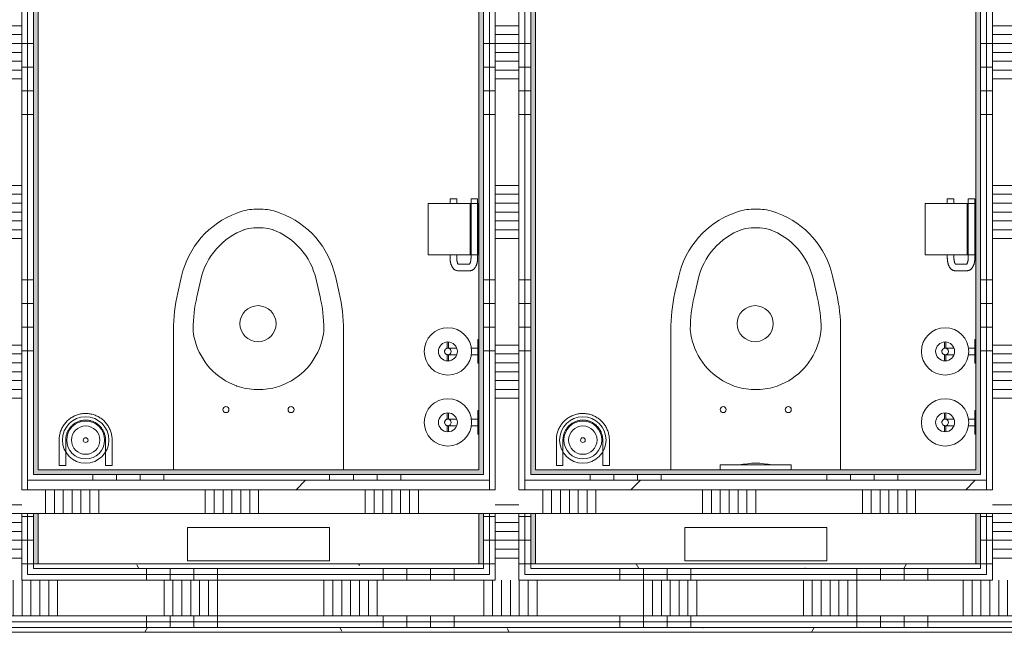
# Model space of a CAD drawing. Extents: x 3176 to 58266, y 1852 to 38199.
# Tile 162 of 256: x 33493 to 35572, y 32361 to 33656. Entities that reach past the tile are written whole.
import ezdxf

# ---------------------------------------------------------------- set-up
doc = ezdxf.new("R2010")
doc.units = 0
doc.header["$LTSCALE"] = 50
doc.layers.get('0').update_dxf_attribs({"linetype": 'CONTINUOUS'})
for name, color, linetype, lineweight in [('Onderlegger 1e verdieping$0$A-WALL-PATT', 8, 'CONTINUOUS', 50), ('Onderlegger 1e verdieping$0$I-WALL', 8, 'CONTINUOUS', 25), ('Onderlegger 1e verdieping$0$P-SANR-FIXT', 8, 'CONTINUOUS', 18)]:
    doc.layers.add(name, color=color, linetype=linetype, lineweight=lineweight)
pattern_1 = [(0, (0, 0), (406.4, 101.6), [33.528, -271.272, 33.528, -271.272, -1625.6]), (0, (0, 0), (406.4, 101.6), [-609.6, 33.528, -576.072, 33.528, -271.272, -711.2]), (0, (0, 0), (406.4, 101.6), [-1524, 33.528, -169.672, 33.528, -474.472]), (120, (152.4, 50.8), (-291.18818, 301.15272), [33.528, -271.272, 33.528, -271.272, -1625.6]), (120, (152.4, 50.8), (-291.18818, 301.15272), [-609.6, 33.528, -576.072, 33.528, -271.272, -711.2]), (120, (152.4, 50.8), (-291.18818, 301.15272), [-1524, 33.528, -169.672, 33.528, -474.472]), (240, (203.2, 254), (-115.21182, -402.75272), [33.528, -271.272, 33.528, -271.272, -1625.6]), (240, (203.2, 254), (-115.21182, -402.75272), [-609.6, 33.528, -576.072, 33.528, -271.272, -711.2]), (240, (203.2, 254), (-115.21182, -402.75272), [-1524, 33.528, -169.672, 33.528, -474.472])]
pattern_2 = [(270, (36409.9, 32505.7), (500, -4e-12), []), (270, (36359.9, 32505.7), (500, -4e-12), []), (270, (36309.9, 32505.7), (500, -4e-12), []), (270, (36259.9, 32505.7), (500, -4e-12), [])]
pattern_3 = [(3e-13, (33411.9, 33105.1), (-2e-12, 500), []), (3e-13, (33411.9, 33055.1), (-2e-12, 500), []), (3e-13, (33411.9, 33005.1), (-2e-12, 500), []), (3e-13, (33411.9, 32955.1), (-2e-12, 500), [])]
pattern_4 = [(360, (34461.9, 33105.1), (7e-13, 500), []), (360, (34461.9, 33055.1), (7e-13, 500), []), (360, (34461.9, 33005.1), (7e-13, 500), []), (360, (34461.9, 32955.1), (7e-13, 500), [])]
pattern_5 = [(360, (35511.9, 33105.1), (7e-13, 500), []), (360, (35511.9, 33055.1), (7e-13, 500), []), (360, (35511.9, 33005.1), (7e-13, 500), []), (360, (35511.9, 32955.1), (7e-13, 500), [])]
pattern_6 = [(45, (0, 0), (-353.5534, 353.5534), [])]

# ---------------------------------------------------------------- blocks, each defined once
blk = doc.blocks.new('Onderlegger 1e verdieping$0$74_3B_toilet - eenvoudig - 74_3B_toilet - eenvoudig-4325789-Plotview 1e Verdieping - schaal 1 op 100')
at = {"layer": 'Onderlegger 1e verdieping$0$P-SANR-FIXT'}
for p, q in [((-232.3, 590.5), (-237.2, 588.7)), ((-186.2, 596.9), (-196.8, 596.9)), ((-145.8, 588.7), (-150.7, 590.5)), ((-223.2, 553.2), (-220.4, 554.3)), ((-181.9, 557.2), (-201.1, 557.2)), ((-159.8, 553.2), (-162.6, 554.3)), ((-353.9, 455.6), (-362, 420.1)), ((-313.2, 448.4), (-321.6, 411.6)), ((-69.8, 448.4), (-61.4, 411.6)), ((-21.1, 420.1), (-29.2, 455.6)), ((-370.9, 340.9), (-370.9, 46.3)), ((-12.1, 46.3), (-12.1, 340.9)), ((-326.5, 322.7), (-325.4, 318.8)), ((-56.5, 322.7), (-57.6, 318.8)), ((-238.2, 223.6), (-236.9, 223.1)), ((-187.3, 215.9), (-195.7, 215.9)), ((-144.9, 223.6), (-146.2, 223.1)), ((-41.5, -76.2), (-341.5, -76.2)), ((-341.5, -76.2), (-341.5, -146.2)), ((-41.5, -146.2), (-41.5, -76.2)), ((-341.5, -146.2), (-41.5, -146.2))]:
    blk.add_line(p, q, dxfattribs=at)
for centre, radius in [((-192.5, 354.9), 38.1), ((-260.2, 173.2), 6.35), ((-122.8, 173.2), 6.35)]:
    blk.add_circle(centre, radius, dxfattribs=at)
for centre, radius, start, end in [((-172.2, 414), 186.4, 110.4134, 167.1278), ((-196.8, 495.3), 101.6, 90, 110.4134), ((-186.2, 495.3), 101.6, 69.5866, 90), ((-210.8, 414), 186.4, 12.8722, 69.5866), ((-168.7, 415.3), 148.3, 110.4134, 167.1278), ((-201.1, 493.7), 63.5, 90, 110.4134), ((-181.9, 493.7), 63.5, 69.5866, 90), ((-214.3, 415.3), 148.3, 12.8722, 69.5866), ((-15.3, 340.9), 355.6, 167.1278, 180), ((-367.7, 340.9), 355.6, 0, 12.8722), ((-12.1, 340.9), 317.5, 167.1278, 179.5378), ((-370.9, 340.9), 317.5, 0.4622, 12.8722), ((-235.5, 347.1), 94.2, 182.2156, 195), ((-147.5, 347.1), 94.2, 345, 357.7844), ((-190.5, 354.9), 139.7, 195, 250.0403), ((-192.5, 354.9), 139.7, 289.9597, 345), ((-195.7, 336.5), 120.6, 250.0403, 270), ((-187.3, 336.5), 120.6, 270, 289.9597)]:
    blk.add_arc(centre, radius, start, end, dxfattribs=at)
blk = doc.blocks.new('Onderlegger 1e verdieping$0$74_KA_Grohe toiletdrukknop - Type 1-4357735-Plotview 1e Verdieping - schaal 1 op 100')
at = {"layer": 'Onderlegger 1e verdieping$0$P-SANR-FIXT'}
for p, q in [((50, 56.2), (200, 56.2)), ((50, 46.3), (50, 56.2)), ((200, 56.2), (200, 46.3))]:
    blk.add_line(p, q, dxfattribs=at)
at = {"layer": 'Onderlegger 1e verdieping$0$P-SANR-FIXT', "flags": 128}
for points in [[(90, 56.2), (98.7, 57.8), (107.4, 59), (116.2, 59.8), (125, 60.3)], [(125, 60.3), (133.8, 59.8), (142.6, 58.9), (151.3, 57.8), (160, 56.2)]]:
    blk.add_lwpolyline(points, dxfattribs=at)
blk = doc.blocks.new('Onderlegger 1e verdieping$0$74_KA_D-Line reserve toiletrolhouder - Type 1-7879157-Plotview 1e Verdieping - schaal 1 op 100')
at = {"layer": 'Onderlegger 1e verdieping$0$P-SANR-FIXT'}
for p, q in [((118.6, 126.5), (105.2, 126.5)), ((144.8, 126.5), (131.3, 126.5)), ((105.2, 123.5), (118.6, 123.5)), ((118, 111), (118, 106.4)), ((131.7, 123.5), (144.8, 123.5)), ((132, 106.4), (132, 111)), ((118, 75.9), (118, 62)), ((132, 62), (132, 75.9)), ((100, 62), (100, 60)), ((103.3, 62), (100, 62)), ((100, 62), (150, 62)), ((150, 62), (146.7, 62)), ((150, 60), (150, 62))]:
    blk.add_line(p, q, dxfattribs=at)
at = {"layer": 'Onderlegger 1e verdieping$0$P-SANR-FIXT', "flags": 128}
for points in [[(118, 124.9), (118, 125), (118, 125)], [(118.1, 125.8), (118.1, 126.1), (118.1, 126.4), (118.2, 126.7), (118.3, 126.9), (118.4, 127.2), (118.4, 127.5), (118.6, 127.7), (118.7, 128), (118.8, 128.2), (118.9, 128.5), (119.1, 128.7), (119.2, 129), (119.4, 129.2), (119.6, 129.4)], [(123.3, 131.8), (123.5, 131.8), (123.8, 131.9), (124.1, 131.9), (124.4, 132), (124.6, 132), (124.9, 132), (125.2, 132), (125.5, 132), (125.8, 132), (126, 131.9), (126.3, 131.9), (126.6, 131.8), (126.9, 131.7), (127.1, 131.7), (127.4, 131.6), (127.7, 131.5), (127.9, 131.4)], [(131.4, 127.9), (131.5, 127.6), (131.6, 127.3), (131.7, 127.1), (131.8, 126.8), (131.8, 126.5), (131.9, 126.3), (131.9, 126), (132, 125.7), (132, 125.4), (132, 125.2), (132, 125)], [(132, 125), (132, 125), (132, 125), (132, 124.9), (132, 124.8), (132, 124.7), (132, 124.6), (132, 124.5), (132, 124.3), (132, 124.1), (132, 123.9), (132, 123.7), (132, 123.4), (132, 123.1), (132, 122.9), (132, 122.6), (132, 122.2), (132, 121.9), (132, 121.5), (132, 121.1), (132, 120.8), (132, 120.3), (132, 119.9), (132, 119.5), (132, 119), (132, 118.6), (132, 118.1), (132, 117.6), (132, 117.1), (132, 116.6), (132, 116.1), (132, 115.5), (132, 115), (132, 114.5), (132, 113.9), (132, 113.4), (132, 112.8), (132, 112.3), (132, 111.7), (132, 111.2), (132, 111)], [(118, 111), (118, 111.6), (118, 112.1), (118, 112.7), (118, 113.2), (118, 113.8), (118, 114.3), (118, 114.9), (118, 115.4), (118, 115.9), (118, 116.5), (118, 117), (118, 117.5), (118, 118), (118, 118.4), (118, 118.9), (118, 119.4), (118, 119.8), (118, 120.2), (118, 120.6), (118, 121), (118, 121.4), (118, 121.8), (118, 122.1), (118, 122.5), (118, 122.8), (118, 123.1), (118, 123.3), (118, 123.6), (118, 123.8), (118, 124), (118, 124.2), (118, 124.4)]]:
    blk.add_lwpolyline(points, dxfattribs=at)
at = {"layer": 'Onderlegger 1e verdieping$0$P-SANR-FIXT'}
for radius, start, end in [(50, 360, 180), (50, 180, 360), (20, 0, 180), (20, 180, 360), (7, 0, 180), (7, 180, 360)]:
    blk.add_arc((125, 125), radius, start, end, dxfattribs=at)
blk = doc.blocks.new('Onderlegger 1e verdieping$0$74_KA_D-Line reserve toiletrolhouder - Type 1-V155-Plotview 1e Verdieping - schaal 1 op 100')
at = {"layer": 'Onderlegger 1e verdieping$0$P-SANR-FIXT'}
for p, q in [((118.6, 126.5), (105.2, 126.5)), ((144.8, 126.5), (131.3, 126.5)), ((105.2, 123.5), (118.6, 123.5)), ((118, 111), (118, 106.4)), ((131.7, 123.5), (144.8, 123.5)), ((132, 106.4), (132, 111)), ((118, 75.9), (118, 62)), ((132, 62), (132, 75.9)), ((100, 62), (100, 60)), ((103.3, 62), (100, 62)), ((100, 62), (150, 62)), ((150, 62), (146.7, 62)), ((150, 60), (150, 62))]:
    blk.add_line(p, q, dxfattribs=at)
at = {"layer": 'Onderlegger 1e verdieping$0$P-SANR-FIXT', "flags": 128}
for points in [[(118, 124.9), (118, 125), (118, 125)], [(118.1, 125.8), (118.1, 126.1), (118.1, 126.4), (118.2, 126.7), (118.3, 126.9), (118.4, 127.2), (118.4, 127.5), (118.6, 127.7), (118.7, 128), (118.8, 128.2), (118.9, 128.5), (119.1, 128.7), (119.2, 129), (119.4, 129.2), (119.6, 129.4)], [(123.3, 131.8), (123.5, 131.8), (123.8, 131.9), (124.1, 131.9), (124.4, 132), (124.6, 132), (124.9, 132), (125.2, 132), (125.5, 132), (125.8, 132), (126, 131.9), (126.3, 131.9), (126.6, 131.8), (126.9, 131.7), (127.1, 131.7), (127.4, 131.6), (127.7, 131.5), (127.7, 131.4)], [(131.4, 127.9), (131.5, 127.6), (131.6, 127.3), (131.7, 127.1), (131.8, 126.8), (131.8, 126.5), (131.9, 126.3), (131.9, 126), (132, 125.7), (132, 125.4), (132, 125.2), (132, 125)], [(132, 125), (132, 125), (132, 125), (132, 124.9), (132, 124.8), (132, 124.7), (132, 124.6), (132, 124.5), (132, 124.3), (132, 124.1), (132, 123.9), (132, 123.7), (132, 123.4), (132, 123.1), (132, 122.9), (132, 122.6), (132, 122.2), (132, 121.9), (132, 121.5), (132, 121.1), (132, 120.8), (132, 120.3), (132, 119.9), (132, 119.5), (132, 119), (132, 118.6), (132, 118.1), (132, 117.6), (132, 117.1), (132, 116.6), (132, 116.1), (132, 115.5), (132, 115), (132, 114.5), (132, 113.9), (132, 113.4), (132, 112.8), (132, 112.3), (132, 111.7), (132, 111.2), (132, 111)], [(118, 111), (118, 111.6), (118, 112.1), (118, 112.7), (118, 113.2), (118, 113.8), (118, 114.3), (118, 114.9), (118, 115.4), (118, 115.9), (118, 116.5), (118, 117), (118, 117.5), (118, 118), (118, 118.4), (118, 118.9), (118, 119.4), (118, 119.8), (118, 120.2), (118, 120.6), (118, 121), (118, 121.4), (118, 121.8), (118, 122.1), (118, 122.5), (118, 122.8), (118, 123.1), (118, 123.3), (118, 123.6), (118, 123.8), (118, 124), (118, 124.2), (118, 124.4)]]:
    blk.add_lwpolyline(points, dxfattribs=at)
at = {"layer": 'Onderlegger 1e verdieping$0$P-SANR-FIXT'}
for radius, start, end in [(50, 360, 180), (50, 180, 360), (20, 0, 180), (20, 180, 360), (7, 0, 180), (7, 180, 360)]:
    blk.add_arc((125, 125), radius, start, end, dxfattribs=at)
blk = doc.blocks.new('Onderlegger 1e verdieping$0$74_KA_D-Line toiletrolhouder - Type 1-7871651-Plotview 1e Verdieping - schaal 1 op 100')
at = {"layer": 'Onderlegger 1e verdieping$0$P-SANR-FIXT'}
for p, q in [((187.5, 167), (79.2, 167)), ((79.2, 78), (79.2, 167)), ((187.5, 167), (187.5, 78)), ((45.5, 104), (45.5, 78.6)), ((59.5, 78.6), (59.5, 104)), ((79.2, 120.4), (72.5, 120.4)), ((72.5, 106.4), (79.2, 106.4)), ((197.5, 120.4), (187.5, 120.4)), ((187.5, 106.4), (197.5, 106.4)), ((197.5, 120.4), (197.5, 119.5)), ((197.5, 119.5), (197.5, 106.4)), ((197.5, 76.2), (72.5, 76.2)), ((187.5, 78.2), (79.2, 78.2)), ((79.2, 60.2), (79.2, 78.2)), ((187.5, 78.2), (187.5, 60.2)), ((197.5, 76.2), (197.5, 75.4)), ((197.5, 75.4), (197.5, 62.2)), ((72.5, 62.2), (197.5, 62.2)), ((79.2, 60.2), (187.5, 60.2))]:
    blk.add_line(p, q, dxfattribs=at)
at = {"layer": 'Onderlegger 1e verdieping$0$P-SANR-FIXT', "flags": 128}
for points in [[(45.5, 104), (45.5, 104.9), (45.7, 105.9), (45.9, 106.8), (46.1, 107.7), (46.5, 108.6), (46.9, 109.4), (47.3, 110.2), (47.8, 111), (48.3, 111.7), (48.9, 112.3), (49.5, 112.9), (50.1, 113.5), (50.7, 114.1), (51.4, 114.6), (52, 115), (52.7, 115.5), (53.4, 115.9), (54.2, 116.3), (54.9, 116.7), (55.7, 117.1), (56.4, 117.4), (57.2, 117.7), (58, 118), (58.8, 118.3), (59.7, 118.6), (60.5, 118.8), (61.4, 119), (62.2, 119.3), (63.1, 119.4), (64, 119.6), (64.9, 119.8), (65.8, 119.9), (66.7, 120), (67.6, 120.1), (68.5, 120.2), (69.5, 120.3), (70.4, 120.3), (71.3, 120.4), (72.2, 120.4), (72.5, 120.4)], [(59.2, 102.9), (59.2, 102.9), (59.3, 103), (59.4, 103), (59.5, 103.1), (59.6, 103.2), (59.8, 103.4), (60, 103.5), (60.2, 103.7), (60.5, 103.8), (60.8, 104), (61.1, 104.2), (61.5, 104.4), (61.9, 104.5), (62.3, 104.7), (62.8, 104.9), (63.3, 105), (63.8, 105.2), (64.3, 105.3), (64.8, 105.5), (65.4, 105.6), (66, 105.7), (66.6, 105.9), (67.2, 106), (67.8, 106.1), (68.5, 106.1), (69.1, 106.2), (69.7, 106.3), (70.4, 106.3), (71.1, 106.3), (71.7, 106.4), (72.4, 106.4), (72.5, 106.4)], [(45.5, 78.6), (45.5, 77.6), (45.7, 76.7), (45.9, 75.8), (46.1, 74.8), (46.5, 74), (46.9, 73.1), (47.3, 72.4), (47.8, 71.6), (48.3, 70.9), (48.9, 70.3), (49.5, 69.7), (50.1, 69.1), (50.7, 68.5), (51.4, 68), (52, 67.5), (52.7, 67.1), (53.4, 66.7), (54.2, 66.3), (54.9, 65.9), (55.7, 65.5), (56.4, 65.2), (57.2, 64.9), (58, 64.6), (58.8, 64.3), (59.7, 64), (60.5, 63.8), (61.4, 63.5), (62.2, 63.3), (63.1, 63.1), (64, 63), (64.9, 62.8), (65.8, 62.7), (66.7, 62.6), (67.6, 62.5), (68.5, 62.4), (69.5, 62.3), (70.4, 62.3), (71.3, 62.2), (72.2, 62.2), (72.5, 62.2)], [(59.2, 79.7), (59.2, 79.7), (59.3, 79.6), (59.4, 79.6), (59.5, 79.5), (59.6, 79.3), (59.8, 79.2), (60, 79.1), (60.2, 78.9), (60.5, 78.7), (60.8, 78.6), (61.1, 78.4), (61.5, 78.2), (61.9, 78.1), (62.3, 77.9), (62.8, 77.7), (63.3, 77.6), (63.8, 77.4), (64.3, 77.2), (64.8, 77.1), (65.4, 77), (66, 76.8), (66.6, 76.7), (67.2, 76.6), (67.8, 76.5), (68.5, 76.5), (69.1, 76.4), (69.7, 76.3), (70.4, 76.3), (71.1, 76.3), (71.7, 76.2), (72.4, 76.2), (72.5, 76.2)]]:
    blk.add_lwpolyline(points, dxfattribs=at)
blk = doc.blocks.new('Onderlegger 1e verdieping$0$74_KU_D line toiletborstel - Type 1-7877824-Plotview 1e Verdieping - schaal 1 op 100')
at = {"layer": 'Onderlegger 1e verdieping$0$P-SANR-FIXT'}
for p, q in [((69, 109), (69, 55)), ((83, 55), (83, 109)), ((167, 109), (167, 55)), ((181, 55), (181, 109)), ((83, 55), (69, 55)), ((181, 55), (167, 55))]:
    blk.add_line(p, q, dxfattribs=at)
at = {"layer": 'Onderlegger 1e verdieping$0$P-SANR-FIXT', "flags": 128}
for points in [[(181, 109), (181, 111.2), (180.9, 113.5), (180.6, 115.7), (180.3, 117.9), (179.9, 120.1), (179.4, 122.3), (178.9, 124.5), (178.2, 126.6), (177.5, 128.7), (176.6, 130.8), (175.7, 132.9), (174.7, 134.9), (173.6, 136.8), (172.5, 138.8), (171.3, 140.6), (170, 142.5), (168.6, 144.2), (167.1, 146), (165.6, 147.6), (164, 149.2), (162.4, 150.7), (160.7, 152.2), (159, 153.6), (157.1, 154.9), (155.3, 156.2), (153.4, 157.3), (151.4, 158.4), (149.4, 159.4), (147.4, 160.4), (145.3, 161.2), (143.2, 162), (141.1, 162.7), (138.9, 163.3), (136.7, 163.8), (134.5, 164.2), (132.3, 164.6), (130.1, 164.8), (127.8, 165), (125.6, 165), (123.4, 165), (121.1, 164.9), (118.9, 164.7), (116.7, 164.4), (114.5, 164), (112.3, 163.6), (110.1, 163), (107.9, 162.4), (105.8, 161.7), (103.7, 160.9), (101.7, 160), (99.7, 159), (97.7, 157.9), (95.7, 156.8), (93.9, 155.6), (92, 154.3), (90.2, 153), (88.5, 151.5), (86.8, 150), (85.2, 148.5), (83.7, 146.9), (82.2, 145.2), (80.8, 143.4), (79.4, 141.6), (78.2, 139.8), (77, 137.9), (75.9, 135.9), (74.8, 134), (73.9, 131.9), (73, 129.9), (72.2, 127.8), (71.5, 125.6), (70.9, 123.5), (70.3, 121.3), (69.9, 119.1), (69.5, 116.9), (69.2, 114.7), (69.1, 112.4), (69, 110.2), (69, 109)], [(83, 109), (83, 110.7), (83.1, 112.4), (83.3, 114), (83.5, 115.7), (83.8, 117.4), (84.2, 119), (84.6, 120.6), (85.1, 122.2), (85.6, 123.8), (86.3, 125.4), (87, 126.9), (87.7, 128.4), (88.5, 129.9), (89.4, 131.3), (90.3, 132.7), (91.3, 134.1), (92.3, 135.4), (93.4, 136.7), (94.5, 138), (95.7, 139.2), (96.9, 140.3), (98.2, 141.4), (99.5, 142.5), (100.9, 143.4), (102.3, 144.4), (103.7, 145.3), (105.2, 146.1), (106.7, 146.8), (108.2, 147.5), (109.8, 148.2), (111.3, 148.8), (112.9, 149.3), (114.6, 149.7), (116.2, 150.1), (117.9, 150.4), (119.5, 150.7), (121.2, 150.9), (122.9, 151), (124.5, 151), (126.2, 151), (127.9, 150.9), (129.6, 150.8), (131.3, 150.6), (132.9, 150.3), (134.6, 149.9), (136.2, 149.5), (137.8, 149.1), (139.4, 148.5), (141, 147.9), (142.5, 147.2), (144, 146.5), (145.5, 145.7), (146.9, 144.9), (148.4, 144), (149.7, 143), (151.1, 142), (152.4, 140.9), (153.6, 139.8), (154.8, 138.6), (156, 137.4), (157.1, 136.1), (158.2, 134.8), (159.2, 133.5), (160.1, 132.1), (161, 130.7), (161.9, 129.2), (162.6, 127.7), (163.4, 126.2), (164, 124.7), (164.6, 123.1), (165.1, 121.5), (165.6, 119.9), (166, 118.2), (166.4, 116.6), (166.6, 114.9), (166.8, 113.3), (167, 111.6), (167, 109.9), (167, 109)]]:
    blk.add_lwpolyline(points, dxfattribs=at)
at = {"layer": 'Onderlegger 1e verdieping$0$P-SANR-FIXT'}
for centre, radius, start, end in [((125, 109), 49, 0, 180), ((125, 109), 40, 0, 180), ((125, 108.8), 30, 90, 270), ((125, 108.8), 30, 270, 90), ((125, 109), 49, 180, 0), ((125, 109), 40, 180, 0), ((125, 108.8), 5, 0, 180), ((125, 108.8), 5, 180, 360)]:
    blk.add_arc(centre, radius, start, end, dxfattribs=at)
blk = doc.blocks.new('Onderlegger 1e verdieping')
at = {"layer": 'Onderlegger 1e verdieping$0$A-WALL-PATT', "lineweight": 18}
h = blk.add_hatch(dxfattribs=at)
h.set_pattern_fill('FP_188', color=256, angle=90, style=0, pattern_type=2)
h.set_pattern_definition([(3e-13, (33411.88, 33305.08), (-2e-12, 337.5), []), (3e-13, (33411.88, 33286.33), (-2e-12, 337.5), []), (3e-13, (33411.88, 33267.58), (-2e-12, 337.5), []), (3e-13, (33411.88, 33248.83), (-2e-12, 337.5), []), (3e-13, (33411.88, 33230.08), (-2e-12, 337.5), []), (3e-13, (33411.88, 33211.33), (-2e-12, 337.5), []), (3e-13, (33411.88, 33192.58), (-2e-12, 337.5), [])])
h.paths.add_polyline_path([(33496.9, 32470.7), (33496.9, 34139.5), (33446.9, 34139.5), (33446.9, 32470.7)], flags=0)
h = blk.add_hatch(dxfattribs=at)
h.set_pattern_fill('FP_187', color=256, angle=90, style=0, pattern_type=2)
h.set_pattern_definition(pattern_3)
h.paths.add_polyline_path([(33496.9, 32483.2), (33509.4, 32483.2), (33509.4, 32612), (33496.9, 32612), (33496.9, 32505.7)], flags=0)
h.paths.add_polyline_path([(33496.9, 32662), (33509.4, 32662), (33509.4, 34127), (33496.9, 34127), (33496.9, 32743.6)], flags=0)
h = blk.add_hatch(dxfattribs=at)
h.set_pattern_fill('FP_191', color=256, angle=90, style=0, pattern_type=2)
h.set_pattern_definition(pattern_4)
h.paths.add_polyline_path([(34496.9, 32483.2), (34496.9, 32612), (34484.4, 32612), (34484.4, 32483.2)], flags=0)
h.paths.add_polyline_path([(34484.4, 32662), (34496.9, 32662), (34496.9, 34127), (34484.4, 34127), (34484.4, 32682)], flags=0)
h = blk.add_hatch(dxfattribs=at)
h.set_pattern_fill('FP_192', color=256, angle=90, style=0, pattern_type=2)
h.set_pattern_definition([(360, (34461.88, 33305.08), (4e-13, 337.5), []), (360, (34461.88, 33286.33), (4e-13, 337.5), []), (360, (34461.88, 33267.58), (4e-13, 337.5), []), (360, (34461.88, 33248.83), (4e-13, 337.5), []), (360, (34461.88, 33230.08), (4e-13, 337.5), []), (360, (34461.88, 33211.33), (4e-13, 337.5), []), (360, (34461.88, 33192.58), (4e-13, 337.5), [])])
h.paths.add_polyline_path([(34546.9, 32470.7), (34546.9, 34139.5), (34496.9, 34139.5), (34496.9, 32470.7)], flags=0)
h = blk.add_hatch(dxfattribs=at)
h.set_pattern_fill('FP_191', color=256, angle=90, style=0, pattern_type=2)
h.set_pattern_definition(pattern_4)
h.paths.add_polyline_path([(34546.9, 32483.2), (34559.4, 32483.2), (34559.4, 32612), (34546.9, 32612), (34546.9, 32505.7)], flags=0)
h.paths.add_polyline_path([(34546.9, 32662), (34559.4, 32662), (34559.4, 34127), (34546.9, 34127), (34546.9, 32743.6)], flags=0)
h = blk.add_hatch(dxfattribs=at)
h.set_pattern_fill('FP_193', color=256, angle=90, style=0, pattern_type=2)
h.set_pattern_definition(pattern_5)
h.paths.add_polyline_path([(35546.9, 32483.2), (35546.9, 32612), (35534.4, 32612), (35534.4, 32483.2)], flags=0)
h.paths.add_polyline_path([(35546.9, 32662), (35546.9, 34127), (35534.4, 34127), (35534.4, 32662)], flags=0)
h = blk.add_hatch(dxfattribs=at)
h.set_pattern_fill('FP_194', color=256, angle=90, style=0, pattern_type=2)
h.set_pattern_definition([(360, (35511.88, 33305.08), (4e-13, 337.5), []), (360, (35511.88, 33286.33), (4e-13, 337.5), []), (360, (35511.88, 33267.58), (4e-13, 337.5), []), (360, (35511.88, 33248.83), (4e-13, 337.5), []), (360, (35511.88, 33230.08), (4e-13, 337.5), []), (360, (35511.88, 33211.33), (4e-13, 337.5), []), (360, (35511.88, 33192.58), (4e-13, 337.5), [])])
h.paths.add_polyline_path([(35596.9, 32470.7), (35596.9, 34139.5), (35546.9, 34139.5), (35546.9, 32470.7)], flags=0)
h = blk.add_hatch(dxfattribs=at)
h.set_pattern_fill('FP_187', color=256, angle=90, style=0, pattern_type=2)
h.set_pattern_definition(pattern_3)
h.paths.add_polyline_path([(33509.4, 32495.7), (33521.9, 32495.7), (33521.9, 32612), (33509.4, 32612), (33509.4, 32505.7)], flags=0)
h.paths.add_polyline_path([(33521.9, 32682), (33521.9, 34114.5), (33509.4, 34114.5), (33509.4, 32682)], flags=0)
at = {"layer": 'Onderlegger 1e verdieping$0$A-WALL-PATT', "lineweight": 25}
h = blk.add_hatch(color=256, dxfattribs=at)
h.paths.add_polyline_path([(33531.9, 32505.7), (33531.9, 32612), (33521.9, 32612), (33521.9, 32505.7)], flags=0)
h.paths.add_polyline_path([(33531.9, 32694.5), (33531.9, 34104.5), (33521.9, 34104.5), (33521.9, 32694.5)], flags=0)
at = {"layer": 'Onderlegger 1e verdieping$0$A-WALL-PATT', "lineweight": 5}
h = blk.add_hatch(color=256, dxfattribs=at)
h.paths.add_polyline_path([(34471.9, 32505.7), (34471.9, 32612), (34461.9, 32612), (34461.9, 32505.7)], flags=0)
h.paths.add_polyline_path([(34471.9, 32694.5), (34471.9, 34104.5), (34461.9, 34104.5), (34461.9, 32694.5)], flags=0)
at = {"layer": 'Onderlegger 1e verdieping$0$A-WALL-PATT', "lineweight": 18}
h = blk.add_hatch(dxfattribs=at)
h.set_pattern_fill('FP_191', color=256, angle=90, style=0, pattern_type=2)
h.set_pattern_definition(pattern_4)
h.paths.add_polyline_path([(34484.4, 32495.7), (34484.4, 32612), (34471.9, 32612), (34471.9, 32495.7)], flags=0)
h.paths.add_polyline_path([(34484.4, 32682), (34484.4, 34114.5), (34471.9, 34114.5), (34471.9, 32682)], flags=0)
h = blk.add_hatch(dxfattribs=at)
h.set_pattern_fill('FP_191', color=256, angle=90, style=0, pattern_type=2)
h.set_pattern_definition(pattern_4)
h.paths.add_polyline_path([(34571.9, 32495.7), (34571.9, 32612), (34559.4, 32612), (34559.4, 32495.7)], flags=0)
h.paths.add_polyline_path([(34559.4, 32682), (34571.9, 32682), (34571.9, 34114.5), (34559.4, 34114.5), (34559.4, 32743.6)], flags=0)
at = {"layer": 'Onderlegger 1e verdieping$0$A-WALL-PATT', "lineweight": 25}
h = blk.add_hatch(color=256, dxfattribs=at)
h.paths.add_polyline_path([(34571.9, 32505.7), (34581.9, 32505.7), (34581.9, 32612), (34571.9, 32612), (34571.9, 32530)], flags=0)
h.paths.add_polyline_path([(34571.9, 32694.5), (34581.9, 32694.5), (34581.9, 34104.5), (34571.9, 34104.5), (34571.9, 32743.6)], flags=0)
at = {"layer": 'Onderlegger 1e verdieping$0$A-WALL-PATT', "lineweight": 5}
h = blk.add_hatch(color=256, dxfattribs=at)
h.paths.add_polyline_path([(35521.9, 32505.7), (35521.9, 32612), (35511.9, 32612), (35511.9, 32505.7)], flags=0)
h.paths.add_polyline_path([(35511.9, 32694.5), (35521.9, 32694.5), (35521.9, 34104.5), (35511.9, 34104.5), (35511.9, 32704.5)], flags=0)
at = {"layer": 'Onderlegger 1e verdieping$0$A-WALL-PATT', "lineweight": 18}
h = blk.add_hatch(dxfattribs=at)
h.set_pattern_fill('FP_193', color=256, angle=90, style=0, pattern_type=2)
h.set_pattern_definition(pattern_5)
h.paths.add_polyline_path([(35534.4, 32495.7), (35534.4, 32612), (35521.9, 32612), (35521.9, 32495.7)], flags=0)
h.paths.add_polyline_path([(35534.4, 32682), (35534.4, 34114.5), (35521.9, 34114.5), (35521.9, 32682)], flags=0)
h = blk.add_hatch(dxfattribs=at)
h.set_pattern_fill('FP_207', color=256, angle=-270, style=0, pattern_type=2)
h.set_pattern_definition([(270, (33796.9, 32704.45), (500, 1e-12), []), (270, (33746.9, 32704.45), (500, 1e-12), []), (270, (33696.9, 32704.45), (500, 1e-12), []), (270, (33646.9, 32704.45), (500, 1e-12), [])])
h.paths.add_polyline_path([(34471.9, 32682), (34471.9, 32694.5), (33521.9, 32694.5), (33521.9, 32682), (34461.9, 32682)], flags=0)
at = {"layer": 'Onderlegger 1e verdieping$0$A-WALL-PATT', "lineweight": 25}
for points in [[(33871.1, 32694.5), (34461.9, 32694.5), (34461.9, 32704.5), (33531.9, 32704.5), (33531.9, 32694.5), (33604.5, 32694.5)], [(34937.4, 32694.5), (35511.9, 32694.5), (35511.9, 32704.5), (34581.9, 32704.5), (34581.9, 32694.5), (34670.9, 32694.5)]]:
    blk.add_hatch(color=256, dxfattribs=at).paths.add_polyline_path(points, flags=0)
at = {"layer": 'Onderlegger 1e verdieping$0$A-WALL-PATT', "lineweight": 18}
h = blk.add_hatch(dxfattribs=at)
h.set_pattern_fill('FP_203', color=256, angle=-270, style=0, pattern_type=2)
h.set_pattern_definition([(270, (34846.9, 32704.45), (500, 1e-12), []), (270, (34796.9, 32704.45), (500, 1e-12), []), (270, (34746.9, 32704.45), (500, 1e-12), []), (270, (34696.9, 32704.45), (500, 1e-12), [])])
h.paths.add_polyline_path([(35521.9, 32682), (35521.9, 32694.5), (34571.9, 32694.5), (34571.9, 32682), (35511.9, 32682)], flags=0)
h = blk.add_hatch(dxfattribs=at)
h.set_pattern_fill('FP_202', color=256, style=0, pattern_type=2)
h.set_pattern_definition(pattern_6)
h.paths.add_polyline_path([(34484.4, 32662), (34484.4, 32682), (33509.4, 32682), (33509.4, 32662), (34461.9, 32662)], flags=0)
h = blk.add_hatch(dxfattribs=at)
h.set_pattern_fill('FP_202', color=256, style=0, pattern_type=2)
h.set_pattern_definition(pattern_6)
h.paths.add_polyline_path([(35204, 32662), (35534.4, 32662), (35534.4, 32682), (34559.4, 32682), (34559.4, 32662), (34937.4, 32662)], flags=0)
h = blk.add_hatch(dxfattribs=at)
h.set_pattern_fill('FP_206', color=256, angle=-270, style=0, pattern_type=2)
h.set_pattern_definition([(270, (33996.88, 32704.45), (337.5, 9e-13), []), (270, (33978.13, 32704.45), (337.5, 9e-13), []), (270, (33959.38, 32704.45), (337.5, 9e-13), []), (270, (33940.63, 32704.45), (337.5, 9e-13), []), (270, (33921.88, 32704.45), (337.5, 9e-13), []), (270, (33903.13, 32704.45), (337.5, 9e-13), []), (270, (33884.38, 32704.45), (337.5, 9e-13), [])])
h.paths.add_polyline_path([(34471.9, 32612), (34496.9, 32612), (34496.9, 32662), (33496.9, 32662), (33496.9, 32612), (34461.9, 32612)], flags=0)
h = blk.add_hatch(dxfattribs=at)
h.set_pattern_fill('FP_201', color=256, angle=-270, style=0, pattern_type=2)
h.set_pattern_definition([(270, (35046.88, 32704.45), (337.5, 9e-13), []), (270, (35028.13, 32704.45), (337.5, 9e-13), []), (270, (35009.38, 32704.45), (337.5, 9e-13), []), (270, (34990.63, 32704.45), (337.5, 9e-13), []), (270, (34971.88, 32704.45), (337.5, 9e-13), []), (270, (34953.13, 32704.45), (337.5, 9e-13), []), (270, (34934.38, 32704.45), (337.5, 9e-13), [])])
h.paths.add_polyline_path([(35546.9, 32612), (35546.9, 32662), (34546.9, 32662), (34546.9, 32612), (35534.4, 32612)], flags=0)
h = blk.add_hatch(dxfattribs=at)
h.set_pattern_fill('FP_80', color=256, style=0, pattern_type=2)
h.set_pattern_definition(pattern_1)
h.paths.add_polyline_path([(33521.9, 32495.7), (34471.9, 32495.7), (34471.9, 32505.7), (33521.9, 32505.7)], flags=0)
h.paths.add_polyline_path([(34571.9, 32495.7), (35521.9, 32495.7), (35521.9, 32505.7), (34571.9, 32505.7)], flags=0)
h.paths.add_polyline_path([(35621.9, 32495.7), (36571.9, 32495.7), (36571.9, 32505.7), (35621.9, 32505.7)], flags=0)
h.paths.add_polyline_path([(36671.9, 32495.7), (37621.9, 32495.7), (37621.9, 32505.7), (36671.9, 32505.7)], flags=0)
h.paths.add_polyline_path([(37721.9, 32495.7), (38671.9, 32495.7), (38671.9, 32505.7), (37721.9, 32505.7)], flags=0)
h.paths.add_polyline_path([(38936.2, 32495.7), (39831.9, 32495.7), (39831.9, 32505.7), (38771.9, 32505.7), (38771.9, 32495.7)], flags=0)
h = blk.add_hatch(dxfattribs=at)
h.set_pattern_fill('FP_179', color=256, angle=90, style=0, pattern_type=2)
h.set_pattern_definition(pattern_2)
h.paths.add_polyline_path([(33604.5, 32483.2), (34484.4, 32483.2), (34484.4, 32495.7), (33509.4, 32495.7), (33509.4, 32483.2)], flags=0)
h.paths.add_polyline_path([(33421.8, 32483.2), (33434.4, 32483.2), (33434.4, 32495.7), (33421.8, 32495.7)], flags=0)
h.paths.add_polyline_path([(34559.4, 32483.2), (35534.4, 32483.2), (35534.4, 32495.7), (34559.4, 32495.7)], flags=0)
h.paths.add_polyline_path([(35609.4, 32483.2), (36584.4, 32483.2), (36584.4, 32495.7), (35609.4, 32495.7)], flags=0)
h.paths.add_polyline_path([(36659.4, 32483.2), (37634.4, 32483.2), (37634.4, 32495.7), (36659.4, 32495.7)], flags=0)
h.paths.add_polyline_path([(37709.4, 32483.2), (38684.4, 32483.2), (38684.4, 32495.7), (37709.4, 32495.7)], flags=0)
h.paths.add_polyline_path([(38936.2, 32483.2), (39831.9, 32483.2), (39831.9, 32495.7), (38759.4, 32495.7), (38759.4, 32483.2)], flags=0)
h = blk.add_hatch(dxfattribs=at)
h.set_pattern_fill('FP_179', color=256, angle=90, style=0, pattern_type=2)
h.set_pattern_definition(pattern_2)
h.paths.add_polyline_path([(33496.9, 32470.7), (34496.9, 32470.7), (34496.9, 32483.2), (33496.9, 32483.2)], flags=0)
h.paths.add_polyline_path([(33421.8, 32470.7), (33446.9, 32470.7), (33446.9, 32483.2), (33421.8, 32483.2)], flags=0)
h.paths.add_polyline_path([(34546.9, 32470.7), (35546.9, 32470.7), (35546.9, 32483.2), (34546.9, 32483.2)], flags=0)
h.paths.add_polyline_path([(35596.9, 32470.7), (36596.9, 32470.7), (36596.9, 32483.2), (35596.9, 32483.2)], flags=0)
h.paths.add_polyline_path([(36646.9, 32470.7), (37646.9, 32470.7), (37646.9, 32483.2), (36646.9, 32483.2)], flags=0)
h.paths.add_polyline_path([(37696.9, 32470.7), (38696.9, 32470.7), (38696.9, 32483.2), (37696.9, 32483.2)], flags=0)
h.paths.add_polyline_path([(38936.2, 32470.7), (39831.9, 32470.7), (39831.9, 32483.2), (38746.9, 32483.2), (38746.9, 32470.7)], flags=0)
h = blk.add_hatch(dxfattribs=at)
h.set_pattern_fill('FP_180', color=256, angle=90, style=0, pattern_type=2)
h.set_pattern_definition([(270, (36609.9, 32505.7), (337.5, -3e-12), []), (270, (36591.16, 32505.7), (337.5, -3e-12), []), (270, (36572.4, 32505.7), (337.5, -3e-12), []), (270, (36553.66, 32505.7), (337.5, -3e-12), []), (270, (36534.9, 32505.7), (337.5, -3e-12), []), (270, (36516.16, 32505.7), (337.5, -3e-12), []), (270, (36497.4, 32505.7), (337.5, -3e-12), [])])
h.paths.add_polyline_path([(33604.5, 32395.7), (39831.9, 32395.7), (39831.9, 32470.7), (33421.8, 32470.7), (33421.8, 32395.7)], flags=0)
h = blk.add_hatch(dxfattribs=at)
h.set_pattern_fill('FP_179', color=256, angle=90, style=0, pattern_type=2)
h.set_pattern_definition(pattern_2)
h.paths.add_polyline_path([(33421.8, 32383.2), (39831.9, 32383.2), (39831.9, 32395.7), (33421.8, 32395.7)], flags=0)
h = blk.add_hatch(dxfattribs=at)
h.set_pattern_fill('FP_179', color=256, angle=90, style=0, pattern_type=2)
h.set_pattern_definition(pattern_2)
h.paths.add_polyline_path([(33421.8, 32370.7), (39831.9, 32370.7), (39831.9, 32383.2), (33421.8, 32383.2)], flags=0)
h = blk.add_hatch(dxfattribs=at)
h.set_pattern_fill('FP_80', color=256, style=0, pattern_type=2)
h.set_pattern_definition(pattern_1)
h.paths.add_polyline_path([(33421.8, 32360.7), (39831.9, 32360.7), (39831.9, 32370.7), (33421.8, 32370.7)], flags=0)
at = {"layer": 'Onderlegger 1e verdieping$0$I-WALL', "lineweight": 18}
for p, q in [((33496.9, 34139.5), (33496.9, 32662)), ((33509.4, 32662), (33509.4, 34127)), ((34484.4, 34127), (34484.4, 32662)), ((34496.9, 34139.5), (34496.9, 32662)), ((34546.9, 34139.5), (34546.9, 32662)), ((34559.4, 32662), (34559.4, 34127)), ((35534.4, 34127), (35534.4, 32662)), ((35546.9, 34139.5), (35546.9, 32662)), ((33521.9, 34114.5), (33521.9, 32694.5)), ((33531.9, 32704.5), (33531.9, 34104.5)), ((34461.9, 34104.5), (34461.9, 32704.5)), ((34471.9, 34114.5), (34471.9, 32694.5)), ((34571.9, 34114.5), (34571.9, 32694.5)), ((34581.9, 32704.5), (34581.9, 34104.5)), ((35511.9, 34104.5), (35511.9, 32704.5)), ((35521.9, 34114.5), (35521.9, 32694.5)), ((33521.9, 32694.5), (34471.9, 32694.5)), ((34461.9, 32704.5), (33531.9, 32704.5)), ((34571.9, 32694.5), (35521.9, 32694.5)), ((35511.9, 32704.5), (34581.9, 32704.5)), ((33509.4, 32682), (34484.4, 32682)), ((34559.4, 32682), (35534.4, 32682)), ((33496.9, 32662), (34496.9, 32662)), ((34546.9, 32662), (35546.9, 32662)), ((33496.9, 32612), (33496.9, 32470.7)), ((33496.9, 32612), (34496.9, 32612)), ((33509.4, 32612), (33509.4, 32483.2)), ((33521.9, 32612), (33521.9, 32495.7)), ((33531.9, 32505.7), (33531.9, 32612)), ((34461.9, 32612), (34461.9, 32505.7)), ((34471.9, 32612), (34471.9, 32495.7)), ((34484.4, 32612), (34484.4, 32483.2)), ((34496.9, 32612), (34496.9, 32470.7)), ((34546.9, 32612), (34546.9, 32470.7)), ((34546.9, 32612), (35546.9, 32612)), ((34559.4, 32612), (34559.4, 32483.2)), ((34571.9, 32612), (34571.9, 32495.7)), ((34581.9, 32505.7), (34581.9, 32612)), ((35511.9, 32612), (35511.9, 32505.7)), ((35521.9, 32612), (35521.9, 32495.7)), ((35534.4, 32612), (35534.4, 32483.2)), ((35546.9, 32612), (35546.9, 32470.7)), ((34471.9, 32505.7), (33521.9, 32505.7)), ((35521.9, 32505.7), (34571.9, 32505.7)), ((33509.4, 32483.2), (34484.4, 32483.2)), ((33521.9, 32495.7), (34471.9, 32495.7)), ((34559.4, 32483.2), (35534.4, 32483.2)), ((34571.9, 32495.7), (35521.9, 32495.7)), ((33496.9, 32470.7), (34496.9, 32470.7)), ((34546.9, 32470.7), (35546.9, 32470.7)), ((33421.8, 32395.7), (39831.9, 32395.7)), ((33421.8, 32383.2), (39831.9, 32383.2)), ((33421.8, 32370.7), (39831.9, 32370.7)), ((33421.8, 32360.7), (39831.9, 32360.7))]:
    blk.add_line(p, q, dxfattribs=at)
at = {"layer": 'Onderlegger 1e verdieping$0$P-SANR-FIXT', "rotation": 90.00000000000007}
for name, p in [('Onderlegger 1e verdieping$0$74_KA_D-Line toiletrolhouder - Type 1-7871651-Plotview 1e Verdieping - schaal 1 op 100', (34521.9, 33079.5)), ('Onderlegger 1e verdieping$0$74_KA_D-Line toiletrolhouder - Type 1-7871651-Plotview 1e Verdieping - schaal 1 op 100', (35571.9, 33079.5)), ('Onderlegger 1e verdieping$0$74_KA_D-Line reserve toiletrolhouder - Type 1-V155-Plotview 1e Verdieping - schaal 1 op 100', (34521.9, 32829.5)), ('Onderlegger 1e verdieping$0$74_KA_D-Line reserve toiletrolhouder - Type 1-V155-Plotview 1e Verdieping - schaal 1 op 100', (35571.9, 32829.5)), ('Onderlegger 1e verdieping$0$74_KA_D-Line reserve toiletrolhouder - Type 1-7879157-Plotview 1e Verdieping - schaal 1 op 100', (34521.9, 32679.5)), ('Onderlegger 1e verdieping$0$74_KA_D-Line reserve toiletrolhouder - Type 1-7879157-Plotview 1e Verdieping - schaal 1 op 100', (35571.9, 32679.5))]:
    blk.add_blockref(name, p, dxfattribs=at)
at = {"layer": 'Onderlegger 1e verdieping$0$P-SANR-FIXT'}
for name, p in [('Onderlegger 1e verdieping$0$74_3B_toilet - eenvoudig - 74_3B_toilet - eenvoudig-4325789-Plotview 1e Verdieping - schaal 1 op 100', (34188.4, 32658.2)), ('Onderlegger 1e verdieping$0$74_3B_toilet - eenvoudig - 74_3B_toilet - eenvoudig-4325789-Plotview 1e Verdieping - schaal 1 op 100', (35238.4, 32658.2)), ('Onderlegger 1e verdieping$0$74_KU_D line toiletborstel - Type 1-7877824-Plotview 1e Verdieping - schaal 1 op 100', (33506.9, 32658.2)), ('Onderlegger 1e verdieping$0$74_KU_D line toiletborstel - Type 1-7877824-Plotview 1e Verdieping - schaal 1 op 100', (34556.9, 32658.2)), ('Onderlegger 1e verdieping$0$74_KA_Grohe toiletdrukknop - Type 1-4357735-Plotview 1e Verdieping - schaal 1 op 100', (34921.9, 32658.2))]:
    blk.add_blockref(name, p, dxfattribs=at)

msp = doc.modelspace()

# ---------------------------------------------------------------- block references
msp.add_blockref('Onderlegger 1e verdieping', (0, 0))

doc.saveas('drawing.dxf')
